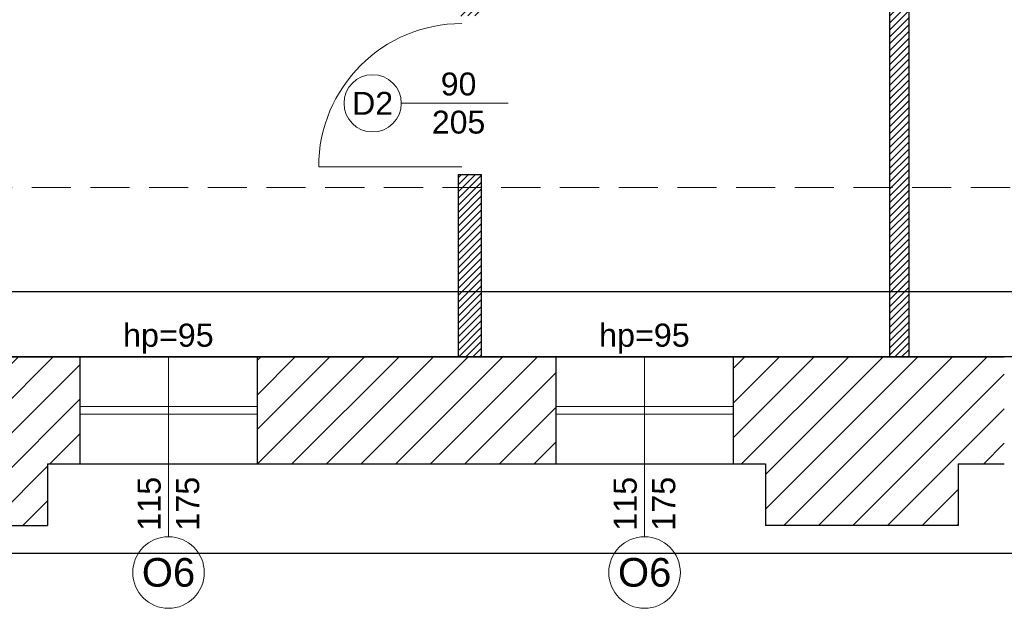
# Model space of a CAD drawing. Header units: millimetres. Extents: x 24385 to 79107, y -56478 to -23676.
# Tile 30 of 256: x 28678 to 29317, y -40361 to -39979. Entities that reach past the tile are written whole.
import ezdxf

# ---------------------------------------------------------------- set-up
doc = ezdxf.new("R2010")
doc.units = ezdxf.units.MM
doc.header["$LTSCALE"] = 2
doc.linetypes.add('HIDDENX2', pattern=[19.05, 12.7, -6.35])
for name, color, linetype, lineweight in [('0_OPIS', 7, 'Continuous', 13), ('3DPLAN_A_OKNA', 153, 'Continuous', 5), ('3DPLAN_A_TABELKA POMIESZCZEŃ', 7, 'Continuous', 0), ('3DPLAN_A_WYSOKOŚCI ZMIANA', 144, 'HIDDENX2', 5), ('A_6_STOLARKA_DRZWI', 6, 'Continuous', 0), ('A_STOL_OPIS', 55, 'Continuous', 5), ('A_TXT_STOLARKA', 131, 'Continuous', 0), ('A_ZESTAWIENIE STOLARKI', 3, 'Continuous', 15)]:
    doc.layers.add(name, color=color, linetype=linetype, lineweight=lineweight)
for name, color, linetype in [('3DPLAN_A_KRESKOWANIE 1', 253, 'Continuous'), ('3DPLAN_A_OPIS', 8, 'Continuous'), ('3DPLAN_K_DZIAŁOWA NISKIE', 134, 'Continuous'), ('3DPLAN_K_NOŚNA', 7, 'Continuous'), ('3DPLAN_K_OBRYS', 243, 'Continuous'), ('3DPLAN_K_OBRYS WIDOK', 242, 'Continuous')]:
    doc.layers.add(name, color=color, linetype=linetype)
doc.layers.add('3DPLAN_A_OBWIEDNIA', color=6, linetype='Continuous', plot=False)
doc.styles.add('ARIAL', font='arial.ttf')
doc.styles.add('TABEL1', font='txt')

# ---------------------------------------------------------------- blocks, each defined once
blk = doc.blocks.new('III pietrooosoo')
at = {"layer": '3DPLAN_A_KRESKOWANIE 1'}
h = blk.add_hatch(dxfattribs=at)
h.set_pattern_fill('ANSI31', color=256, scale=5, style=0)
h.set_pattern_definition([(45, (29206.918, -39107.05), (-11.22532, 11.22532), [])])
h.paths.add_polyline_path([(26781.49, -39163.58), (26781.49, -38938.58), (26746.49, -38938.58), (26746.49, -39163.58)])
h.paths.add_polyline_path([(26746.49, -39423.63), (26776.05, -39423.63), (26776.05, -39388.27), (26746.49, -39388.27)])
h.paths.add_polyline_path([(26746.49, -38938.58), (26781.49, -38938.58), (26781.49, -39163.58), (26746.49, -39163.58)])
h.paths.add_polyline_path([(27368.97, -39343.08), (27368.97, -39410.08), (27375.97, -39410.08), (27375.97, -39403.08), (27410.97, -39403.08), (27410.97, -39383.75), (27409.39, -39383.75), (27410, -39383.99, -0.310329), (27410.42, -39384.6), (27410.42, -39387.03, -0.216272), (27410.19, -39387.52), (27409.53, -39388.03, -0.076898), (27409.35, -39388.12, 0.840818), (27409.47, -39388.8), (27410.15, -39388.8), (27410.15, -39388.95), (27409.47, -39388.95, -0.840818), (27409.3, -39387.98, 0.076898), (27409.44, -39387.91), (27410.1, -39387.4, 0.216272), (27410.27, -39387.03), (27410.27, -39384.6, 0.310329), (27409.95, -39384.13), (27408.97, -39383.75), (27408.97, -39315.95), (27410.97, -39315.95), (27410.97, -39109.08), (27396.97, -39109.08), (27396.97, -39304.08), (27326.97, -39304.08), (27326.97, -39321.08), (26829.97, -39321.08), (26829.97, -39251.08), (26809.49, -39251.08), (26809.49, -39321.08), (26781.49, -39321.08), (26781.49, -39387.08), (26810.97, -39387.08), (26810.97, -39343.08)])
h.paths.add_polyline_path([(28444.97, -38740.08), (28444.97, -38698.58), (28212, -38698.58), (28212, -38637.58), (28198.97, -38637.58), (28198.97, -38740.08)])
h.paths.add_polyline_path([(28624.46, -38658.58), (28601.97, -38658.58), (28601.97, -38698.58), (28559.97, -38698.58), (28559.97, -38740.08), (28624.46, -38740.08)])
h.paths.add_polyline_path([(28627.97, -38870.19), (28674.81, -38870.19), (28674.81, -38878.08), (28689.97, -38878.08), (28689.97, -38734.08), (28772.97, -38734.08), (28772.97, -38698.58), (28726.97, -38698.58), (28726.97, -38658.58), (28624.46, -38658.58), (28624.46, -38740.08), (28627.97, -38740.08)])
h.paths.add_polyline_path([(28674.81, -38878.08), (28674.81, -38870.19), (28627.97, -38870.19), (28627.97, -38897.19), (28648.97, -38897.19), (28648.97, -38878.08)])
h.paths.add_polyline_path([(28627.97, -38897.19), (28627.97, -38924.19), (28648.97, -38924.19), (28648.97, -38897.19)])
h.paths.add_polyline_path([(28648.97, -38924.19), (28627.97, -38924.19), (28627.97, -39029.08), (28204.97, -39029.08), (28204.97, -39046.08), (28245.97, -39046.08), (28245.97, -39098.08), (28618.97, -39098.08), (28618.97, -39148.34), (28648.97, -39148.34)])
h.paths.add_polyline_path([(28769.97, -39380.08), (28769.97, -39352.58), (28654.97, -39352.58), (28654.97, -39295.58), (28648.97, -39295.58), (28648.97, -39268.08), (28618.97, -39268.08), (28618.97, -39305.08), (28602.97, -39305.08), (28602.97, -39390.58), (28908.97, -39390.58), (28908.97, -39380.08)])
h.paths.add_polyline_path([(29254.97, -39636.08), (29254.97, -39479.08), (29253.97, -39456.08), (29253.97, -39299.08), (29205.97, -39299.08), (29205.97, -39365.08), (29137.97, -39365.08), (29137.97, -39390.58), (29242.97, -39390.58), (29242.97, -39525.58), (29129.97, -39525.58), (29129.97, -39588.58), (28896.97, -39588.58), (28896.97, -39613.08), (29204.97, -39613.08), (29204.97, -39636.08)])
h.paths.add_polyline_path([(28675.97, -39613.08), (28675.97, -39693.93), (28641.97, -39693.93), (28641.97, -39636.08), (28614.97, -39636.08), (28614.97, -39598.08), (28602.97, -39598.08), (28602.97, -39526.58), (28766.97, -39526.58), (28766.97, -39613.08)])
h.paths.add_polyline_path([(28575.62, -39665.5), (28722.88, -39665.5), (28722.88, -39699.91), (28575.62, -39699.91)], flags=9)
h.paths.add_polyline_path([(28641.97, -39693.93), (28641.97, -39906.08), (28675.97, -39906.08), (28675.97, -39693.93)])
h.paths.add_polyline_path([(29060.97, -38734.08), (29060.97, -38698.58), (28887.97, -38698.58), (28887.97, -38734.08)])
h.paths.add_polyline_path([(29348.97, -38734.08), (29348.97, -38698.58), (29324.97, -38698.58), (29324.97, -38658.58), (29199.97, -38658.58), (29199.97, -38698.58), (29175.97, -38698.58), (29175.97, -38734.08)])
h.paths.add_polyline_path([(29636.97, -38698.58), (29463.97, -38698.58), (29463.97, -38734.08), (29636.97, -38734.08)])
h.paths.add_polyline_path([(29924.97, -38734.08), (29924.97, -38698.58), (29901.97, -38698.58), (29901.97, -38658.58), (29776.97, -38658.58), (29776.97, -38698.58), (29751.97, -38698.58), (29751.97, -38734.08)])
h.paths.add_polyline_path([(30039.97, -38734.08), (30234.97, -38734.08), (30234.97, -38698.58), (30039.97, -38698.58)])
h.paths.add_polyline_path([(30524.97, -38734.08), (30524.97, -38698.58), (30502.97, -38698.58), (30502.97, -38658.58), (30377.97, -38658.58), (30377.97, -38698.58), (30349.97, -38698.58), (30349.97, -38734.08)])
h.paths.add_polyline_path([(30834.97, -38734.08), (30834.97, -38698.58), (30641.97, -38698.58), (30641.97, -38734.08)])
h.paths.add_polyline_path([(31048.97, -38768.58), (31550.97, -38768.58), (31550.97, -38841.08), (31594.97, -38841.08), (31594.97, -38734.08), (31625.97, -38734.08), (31625.97, -38698.58), (31098.97, -38698.58), (31098.97, -38658.58), (30973.97, -38658.58), (30973.97, -38698.58), (30948.97, -38698.58), (30948.97, -38734.08), (31048.97, -38734.08)])
h.paths.add_polyline_path([(31550.97, -39073.08), (31594.97, -39073.08), (31594.97, -39018.08), (31550.97, -39018.08)])
h.paths.add_polyline_path([(31550.97, -39378.08), (31594.97, -39378.08), (31594.97, -39250.08), (31550.97, -39250.08)])
h.paths.add_polyline_path([(31594.97, -39684.08), (31594.97, -39554.08), (31550.97, -39554.08), (31550.97, -39684.08)])
h.paths.add_polyline_path([(31594.97, -39915.08), (31594.97, -39860.08), (31550.97, -39860.08), (31550.97, -39915.08)])
h.paths.add_polyline_path([(31550.97, -40194.08), (30944.97, -40194.08), (30944.97, -40267.58), (30973.97, -40267.58), (30973.97, -40307.58), (31098.97, -40307.58), (31098.97, -40267.58), (31625.97, -40267.58), (31625.97, -40194.08), (31594.97, -40194.08), (31594.97, -40092.08), (31550.97, -40092.08), (31550.97, -40194.08)], is_closed=False)
h.paths.add_polyline_path([(30637.97, -40267.58), (30830.97, -40267.58), (30830.97, -40194.08), (30637.97, -40194.08)])
h.paths.add_polyline_path([(30345.97, -40194.08), (30345.97, -40267.58), (30369.97, -40267.58), (30369.97, -40307.58), (30494.97, -40307.58), (30494.97, -40267.58), (30520.97, -40267.58), (30520.97, -40194.08)])
h.paths.add_polyline_path([(30035.97, -40267.58), (30230.97, -40267.58), (30230.97, -40194.08), (30035.97, -40194.08)])
h.paths.add_polyline_path([(29775.97, -40161.08), (29762.97, -40161.08), (29762.97, -40198.08), (29741.97, -40198.08), (29741.97, -40267.58), (29768.97, -40267.58), (29768.97, -40307.58), (29893.97, -40307.58), (29893.97, -40267.58), (29920.97, -40267.58), (29920.97, -40194.08), (29775.97, -40194.08)])
h.paths.add_polyline_path([(29431.97, -40198.08), (29431.97, -40267.58), (29626.97, -40267.58), (29626.97, -40198.08)])
h.paths.add_polyline_path([(29140.97, -40198.08), (29140.97, -40267.58), (29161.97, -40267.58), (29161.97, -40307.58), (29286.97, -40307.58), (29286.97, -40267.58), (29316.97, -40267.58), (29316.97, -40198.08)])
h.paths.add_polyline_path([(28831.97, -40198.08), (28831.97, -40267.58), (29025.97, -40267.58), (29025.97, -40198.08)])
h.paths.add_polyline_path([(28541.97, -40267.58), (28570.97, -40267.58), (28570.97, -40307.58), (28695.97, -40307.58), (28695.97, -40267.58), (28716.97, -40267.58), (28716.97, -40198.08), (28597.43, -40198.08), (28597.12, -40198.34, -2.544085), (28595.08, -40198.08), (28541.97, -40198.08)])
h.paths.add_polyline_path([(28229.97, -40267.58), (28426.97, -40267.58), (28426.97, -40198.08), (28229.97, -40198.08)])
h.paths.add_polyline_path([(28026.62, -40155.72), (28026.62, -40307.58), (28070.97, -40307.58), (28070.97, -40267.58), (28114.97, -40267.58), (28114.97, -40198.08), (28037.97, -40198.08), (28037.97, -40155.72)])
h.paths.add_polyline_path([(28026.62, -40155.72), (27981.97, -40155.72), (27981.97, -40201.08), (27901.97, -40201.08), (27901.97, -40267.58), (27945.97, -40267.58), (27945.97, -40307.58), (28026.62, -40307.58)])
h.paths.add_polyline_path([(27916.97, -39798.79), (27920.06, -39798.79), (27920.06, -39852.79), (27916.97, -39852.79), (27916.97, -39912.08), (27981.97, -39912.08), (27981.97, -40155.72), (28026.62, -40155.72), (28026.62, -39747.08), (27916.97, -39747.08)])
h.paths.add_polyline_path([(28037.97, -39913.08), (28091.97, -39913.08), (28091.97, -39758.08), (28037.97, -39758.08), (28037.97, -39747.08), (28026.62, -39747.08), (28026.62, -40155.72), (28037.97, -40155.72)])
h.paths.add_polyline_path([(27950.97, -39566.08), (27950.97, -39590.08), (27956.97, -39590.08), (27956.97, -39657.08), (28026.62, -39657.08), (28026.62, -39566.08)])
h.paths.add_polyline_path([(28161.97, -39588.08), (28044.97, -39588.08), (28044.97, -39598.08), (28161.97, -39598.08)])
h.paths.add_polyline_path([(27590.97, -40201.08), (27590.97, -40267.58), (27726.97, -40267.58), (27726.97, -40201.08)])
h.paths.add_polyline_path([(26781.49, -40201.08), (26781.49, -40267.58), (27231.97, -40267.58), (27231.97, -40307.58), (27356.97, -40307.58), (27356.97, -40267.58), (27415.97, -40267.58), (27415.97, -40201.08)])
h.paths.add_polyline_path([(26809.49, -40155.72), (26809.49, -40201.08), (26864.97, -40201.08), (26864.97, -40155.72)])
h.paths.add_polyline_path([(26809.49, -40088.08), (26809.49, -40155.72), (26864.97, -40155.72), (26864.97, -40088.08)])
h.paths.add_polyline_path([(26809.49, -40085.08), (26809.49, -40088.08), (26864.97, -40088.08), (26864.97, -40085.08)])
h.paths.add_polyline_path([(26809.49, -39863.08), (26809.49, -39910.08), (26864.97, -39910.08), (26864.97, -39863.08)])
h.paths.add_polyline_path([(27408.97, -39315.57), (27408.97, -39313.41), (27410.97, -39313.49), (27409.05, -39313.49), (27409.05, -39315.49), (27410.97, -39315.57)], flags=16)
h.paths.add_polyline_path([(28819.95, -39558.91), (28843.99, -39558.91), (28843.99, -39578.91), (28819.95, -39578.91)], flags=24)
h.paths.add_polyline_path([(28614.3, -39470.41), (28614.3, -39446.75), (28634.3, -39446.75), (28634.3, -39470.41)], flags=24)
h.paths.add_polyline_path([(28699.15, -39459.32), (28892.58, -39459.32), (28892.58, -39432.32), (28699.15, -39432.32)])
h.paths.add_polyline_path([(28699.15, -39486.32), (28892.58, -39486.32), (28892.58, -39459.32), (28699.15, -39459.32)])
h.paths.add_polyline_path([(28699.15, -39432.32), (28892.58, -39432.32), (28892.58, -39486.32), (28699.15, -39486.32)])
h.paths.add_polyline_path([(31282.92, -38730.77), (31332.19, -38730.77), (31332.19, -38753), (31282.92, -38753)], flags=24)
h.paths.add_polyline_path([(31048.16, -38730.77), (31088.89, -38730.77), (31088.89, -38753), (31048.16, -38753)], flags=24)
h.paths.add_polyline_path([(31265.16, -38739.9, 1), (31262.75, -38738.09, 1)], flags=16)
h.paths.add_polyline_path([(28712.1, -39463.64), (28749.15, -39463.64), (28749.15, -39484.06), (28712.1, -39484.06)], flags=8)
h.paths.add_polyline_path([(28712.64, -39435.93), (28779.46, -39435.93), (28779.46, -39457.46), (28712.64, -39457.46)], flags=8)
h.paths.add_polyline_path([(28654.68, -39435.89), (28689.53, -39435.89), (28689.53, -39454.15), (28654.68, -39454.15)], flags=8)
h.paths.add_polyline_path([(28758.66, -39460.57), (28782.82, -39460.57), (28782.82, -39484.57), (28758.66, -39484.57)], flags=8)
h.paths.add_polyline_path([(28699.15, -39460.89), (28699.15, -39483.13), (28699.62, -39483.13), (28699.62, -39460.89)], flags=8)
at = {"layer": '3DPLAN_A_OPIS', "lineweight": 0, "transparency": 33554687}
h = blk.add_hatch(dxfattribs=at)
h.set_pattern_fill('ANSI31', color=1)
h.set_pattern_definition([(45, (-708.4828, 5623.021), (-2.24506403, 2.24506403), [])])
h.paths.add_polyline_path([(28962.44, -39613.2), (28962.44, -39976.76), (28977.43, -39976.63), (28977.43, -39613.08), (28962.44, -39613.2)], is_closed=False)
h.paths.add_polyline_path([(28962.44, -40088.08), (28962.44, -40198.08), (28977.43, -40198.08), (28977.43, -40088.08), (28962.44, -40088.08)], is_closed=False)
h.paths.add_polyline_path([(28977.43, -40079.63), (28962.44, -40079.63), (28962.44, -40088.08), (28977.43, -40088.08), (28977.43, -40079.63)], is_closed=False)
h.paths.add_polyline_path([(29254.97, -39636.08), (29242.47, -39636.08), (29242.47, -40088.08), (29254.97, -40088.08), (29254.97, -39636.08)], is_closed=False)
h.paths.add_polyline_path([(29242.47, -40198.08), (29254.97, -40198.08), (29254.97, -40088.08), (29242.47, -40088.08), (29242.47, -40198.08)], is_closed=False)
at = {"layer": '3DPLAN_A_OBWIEDNIA'}
blk.add_lwpolyline([(28037.97, -40155.72), (29762.97, -40155.72), (29762.97, -39736.08), (29740.97, -39736.08), (29740.97, -39659.08), (29806.97, -39659.08), (29806.97, -39479.08), (29254.97, -39479.08), (29254.97, -39636.08), (29204.97, -39636.08), (29204.97, -39613.08), (28896.97, -39613.08)], dxfattribs=at)
blk.add_lwpolyline([(28037.97, -40155.72), (29762.97, -40155.72), (29762.97, -40198.08), (28037.97, -40198.08)], close=True, dxfattribs=at)
at = {"layer": '3DPLAN_A_OKNA'}
for p, q in [((28716.97, -40230.33), (28831.97, -40230.33)), ((29025.97, -40230.33), (29140.97, -40230.33)), ((28716.97, -40235.33), (28831.97, -40235.33)), ((29025.97, -40235.33), (29140.97, -40235.33))]:
    blk.add_line(p, q, dxfattribs=at)
at = {"layer": '3DPLAN_A_OPIS', "color": 1, "lineweight": 30}
for p, q in [((29242.47, -39636.08), (29242.47, -40198.08)), ((29254.97, -39636.08), (29254.97, -40198.08)), ((28962.44, -40079.63), (28977.43, -40079.63)), ((28962.44, -40079.63), (28962.44, -40198.33)), ((28977.43, -40079.63), (28977.43, -40198.08))]:
    blk.add_line(p, q, dxfattribs=at)
at = {"layer": '3DPLAN_A_WYSOKOŚCI ZMIANA'}
blk.add_line((28037.97, -40088.08), (29762.97, -40088.08), dxfattribs=at)
at = {"layer": '3DPLAN_K_DZIAŁOWA NISKIE'}
for p, q in [((28716.97, -40198.08), (28831.97, -40198.08)), ((29025.97, -40198.08), (29140.97, -40198.08))]:
    blk.add_line(p, q, dxfattribs=at)
at = {"layer": '3DPLAN_K_NOŚNA'}
for p, q in [((28541.97, -40198.08), (28716.97, -40198.08)), ((28716.97, -40198.08), (28716.97, -40267.58)), ((28831.97, -40198.08), (28831.97, -40267.58)), ((28831.97, -40198.08), (29025.97, -40198.08)), ((29025.97, -40198.08), (29025.97, -40267.58)), ((29140.97, -40198.08), (29140.97, -40267.58)), ((29140.97, -40198.08), (29316.97, -40198.08))]:
    blk.add_line(p, q, dxfattribs=at)
at = {"layer": '3DPLAN_K_OBRYS'}
for p, q in [((28695.97, -40267.58), (28695.97, -40307.58)), ((28695.97, -40267.58), (28716.97, -40267.58)), ((28831.97, -40267.58), (29025.97, -40267.58)), ((29140.97, -40267.58), (29161.97, -40267.58)), ((29161.97, -40267.58), (29161.97, -40307.58)), ((29286.97, -40267.58), (29286.97, -40307.58)), ((29286.97, -40267.58), (29316.97, -40267.58)), ((28570.97, -40307.58), (28695.97, -40307.58)), ((29286.97, -40307.58), (29161.97, -40307.58))]:
    blk.add_line(p, q, dxfattribs=at)
at = {"layer": '3DPLAN_K_OBRYS WIDOK'}
for p, q in [((28716.97, -40267.58), (28831.97, -40267.58)), ((29025.97, -40267.58), (29140.97, -40267.58)), ((26746.49, -40325.58), (31677.49, -40325.58))]:
    blk.add_line(p, q, dxfattribs=at)
at = {"layer": 'A_6_STOLARKA_DRZWI'}
blk.add_line((28964.93, -40074.63), (28871.93, -40074.63), dxfattribs=at)
blk.add_arc((28964.93, -40074.63), 93, 90, 180, dxfattribs=at)
at = {"layer": 'A_STOL_OPIS'}
for p, q in [((28994.97, -40033.45), (28925.52, -40033.45)), ((28774.47, -40314.94), (28774.47, -40198.08)), ((29083.47, -40314.94), (29083.47, -40198.08))]:
    blk.add_line(p, q, dxfattribs=at)
at = {"layer": 'A_TXT_STOLARKA'}
blk.add_line((28932.24, -40033.45), (28987.41, -40033.45), dxfattribs=at)
at = {"layer": 'A_ZESTAWIENIE STOLARKI', "ltscale": 0.25}
for centre, radius in [((28906.95, -40033.45), 18.58), ((28774.47, -40338.15), 23.22), ((29083.47, -40338.15), 23.22)]:
    blk.add_circle(centre, radius, dxfattribs=at)
at = {"layer": '3DPLAN_A_OPIS', "color": 1, "lineweight": 30, "style": 'ARIAL'}
blk.add_attdef('31,21M2', (31149.87, -39031.42), '', height=12, dxfattribs=at)
at = {"layer": '3DPLAN_A_TABELKA POMIESZCZEŃ', "ltscale": 0.5, "style": 'ARIAL'}
blk.add_attdef('REJESTRACJA', (28148.53, -39789.87), '', height=12, dxfattribs=at)
at = {"layer": 'A_STOL_OPIS', "ltscale": 0.2, "insert": (28933.58, -40013.43), "char_height": 14.872, "attachment_point": 1, "style": 'TABEL1'}
blk.add_mtext_dynamic_manual_height_columns('\\pxqc;{\\fArial|b0|i0|c238|p34;90\\P205}', width=58.3206, gutter_width=80, heights=[0], dxfattribs=at)
at = {"layer": 'A_STOL_OPIS', "ltscale": 0.2, "char_height": 15, "attachment_point": 5, "rotation": 90, "style": 'TABEL1'}
for insert in [(28774.47, -40293.46), (29083.47, -40293.46)]:
    blk.add_mtext_dynamic_manual_height_columns('\\pxqc;{\\fArial|b0|i0|c238|p34;115\\P175}', width=72.9007, gutter_width=100, heights=[0], dxfattribs=dict(at, insert=insert))
at = {"layer": 'A_ZESTAWIENIE STOLARKI', "ltscale": 0.2, "style": 'TABEL1'}
for s, width, gutter_width, insert, char_height, attachment_point in [('{\\fArial|b0|i0|c238|p34;D2}', 58.3206, 80, (28906.95, -40033.45), 14.872, 5), ('\\pxqc;{\\fArial|b0|i0|c238|p34;hp=95}', 72.9007, 100, (28737.9, -40176.5), 15, 1), ('\\pxqc;{\\fArial|b0|i0|c238|p34;hp=95}', 72.9007, 100, (29046.9, -40176.5), 15, 1), ('{\\fArial|b0|i0|c238|p34;O6}', 72.9007, 100, (28774.47, -40338.15), 18.59, 5), ('{\\fArial|b0|i0|c238|p34;O6}', 72.9007, 100, (29083.53, -40338.15), 18.59, 5)]:
    blk.add_mtext_dynamic_manual_height_columns(s, width=width, gutter_width=gutter_width, heights=[0], dxfattribs=dict(at, insert=insert, char_height=char_height, attachment_point=attachment_point))

msp = doc.modelspace()

# ---------------------------------------------------------------- block references
at = {"layer": '0_OPIS'}
msp.add_blockref('III pietrooosoo', (0, 0), dxfattribs=at)

doc.saveas('drawing.dxf')
